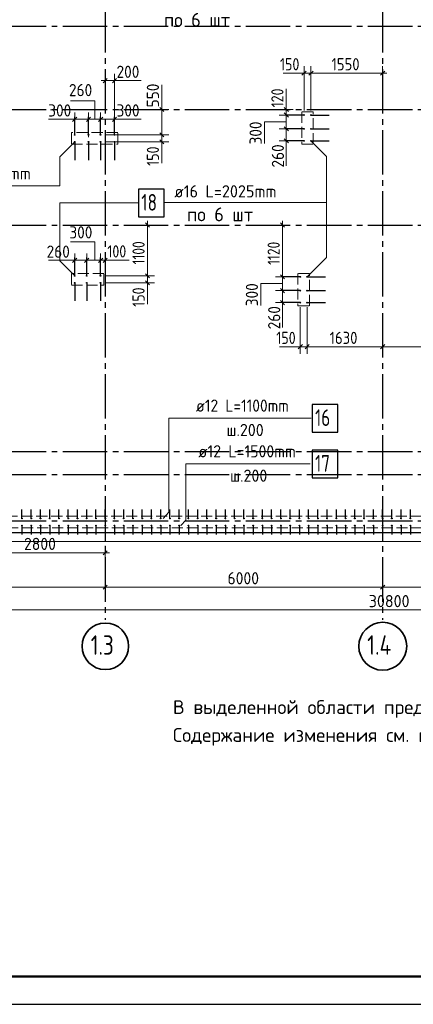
# Model space of a CAD drawing. Header units: millimetres. Extents: x 0 to 50400, y 0 to 35640.
# Tile 3 of 13: x 16665 to 25179, y 0 to 21305. Entities that reach past the tile are written whole.
import ezdxf

# ---------------------------------------------------------------- set-up
doc = ezdxf.new("R2010")
doc.units = ezdxf.units.MM
doc.linetypes.add('______2', pattern=[324, 240, -84])
doc.linetypes.add('______5', pattern=[1320, 960, -120, 120, -120])
for name, color, linetype, lineweight in [('Standard', 7, 'Continuous', 25), ('Выпуски арматуры Г-обр.', 52, 'Continuous', 25), ('ЖБ Пилон', 7, 'Continuous', 35), ('ЖБ Плита Фундамента верхний уровень', 7, 'Continuous', 35), ('ЖБ Стена верхний уровень', 7, 'Continuous', 35), ('Общий01', 7, 'Continuous', 13), ('Позиционная метка номер позиции', 7, 'Continuous', 13), ('Размерная линия_ общее', 7, 'Continuous', 13)]:
    doc.layers.add(name, color=color, linetype=linetype, lineweight=lineweight)
doc.layers.add('Оси', color=7, linetype='______5', lineweight=13, true_color=0x656565)
doc.styles.add('ISOCPEUR', font='txt')

msp = doc.modelspace()

# ---------------------------------------------------------------- linework, layer by layer
at = {"layer": 'Standard', "color": 7, "linetype": 'Continuous', "lineweight": 25, "transparency": 33554687}
msp.add_lwpolyline([(0, 0), (50400, 0), (50400, 35640), (0, 35640), (0, 0)], close=True, dxfattribs=at)
at = {"layer": 'Standard', "color": 7, "linetype": 'Continuous', "lineweight": 50, "transparency": 33554687}
msp.add_lwpolyline([(2400, 35040), (49800, 35040), (49800, 600), (2400, 600), (2400, 35040)], close=True, dxfattribs=at)
at = {"layer": 'Standard', "color": 254, "linetype": 'Continuous', "lineweight": -3, "true_color": 0xc4c4ff, "transparency": 33554687}
msp.add_lwpolyline([(7826, 10212), (40555, 10212), (40555, 33117), (7826, 33117), (7826, 10212)], dxfattribs=at)
at = {"layer": 'Выпуски арматуры Г-обр.', "color": 253, "linetype": 'Continuous', "lineweight": 25, "true_color": 0xa0a0a0, "transparency": 33554687}
for p, q in [((17855, 18812), (17855, 19206)), ((18155, 18812), (18155, 19206)), ((18415, 18812), (18415, 19206)), ((18715, 18812), (18715, 19206)), ((22815, 19242), (22421, 19242)), ((22965, 19242), (23359, 19242)), ((22815, 18942), (22421, 18942)), ((22965, 18942), (23359, 18942)), ((17855, 18662), (17855, 18268)), ((18155, 18662), (18155, 18268)), ((18415, 18662), (18415, 18268)), ((18715, 18662), (18715, 18268)), ((22815, 18682), (22421, 18682)), ((22965, 18682), (23359, 18682)), ((17855, 15762), (17855, 16156)), ((18115, 15762), (18115, 16156)), ((18415, 15762), (18415, 16156)), ((17855, 15612), (17855, 15218)), ((18115, 15612), (18115, 15218)), ((18415, 15612), (18415, 15218)), ((22735, 15742), (22341, 15742)), ((22885, 15742), (23279, 15742)), ((22735, 15442), (22341, 15442)), ((22885, 15442), (23279, 15442)), ((22735, 15182), (22341, 15182)), ((22885, 15182), (23279, 15182)), ((16715, 10512), (16715, 10707)), ((16915, 10512), (16915, 10707)), ((17115, 10512), (17115, 10707)), ((17315, 10512), (17315, 10707)), ((17515, 10512), (17515, 10707)), ((17715, 10512), (17715, 10707)), ((17915, 10512), (17915, 10707)), ((18115, 10512), (18115, 10707)), ((18315, 10512), (18315, 10707)), ((18515, 10512), (18515, 10707)), ((18715, 10512), (18715, 10707)), ((18915, 10512), (18915, 10707)), ((19115, 10512), (19115, 10707)), ((19315, 10512), (19315, 10707)), ((19515, 10512), (19515, 10707)), ((19715, 10512), (19715, 10707)), ((19915, 10512), (19915, 10707)), ((20115, 10512), (20115, 10707)), ((20315, 10512), (20315, 10707)), ((20515, 10512), (20515, 10707)), ((20715, 10512), (20715, 10707)), ((20915, 10512), (20915, 10707)), ((21115, 10512), (21115, 10707)), ((21315, 10512), (21315, 10707)), ((21515, 10512), (21515, 10707)), ((21715, 10512), (21715, 10707)), ((21915, 10512), (21915, 10707)), ((22115, 10512), (22115, 10707)), ((22315, 10512), (22315, 10707)), ((22515, 10512), (22515, 10707)), ((22715, 10512), (22715, 10707)), ((22915, 10512), (22915, 10707)), ((23115, 10512), (23115, 10707)), ((23315, 10512), (23315, 10707)), ((23515, 10512), (23515, 10707)), ((23715, 10512), (23715, 10707)), ((23915, 10512), (23915, 10707)), ((24115, 10512), (24115, 10707)), ((24315, 10512), (24315, 10707)), ((24515, 10512), (24515, 10707)), ((24715, 10512), (24715, 10707)), ((24915, 10512), (24915, 10707)), ((25115, 10512), (25115, 10707)), ((16715, 10362), (16715, 10167)), ((16915, 10362), (16915, 10167)), ((17115, 10362), (17115, 10167)), ((17315, 10362), (17315, 10167)), ((17515, 10362), (17515, 10167)), ((17715, 10362), (17715, 10167)), ((17915, 10362), (17915, 10167)), ((18115, 10362), (18115, 10167)), ((18315, 10362), (18315, 10167)), ((18515, 10362), (18515, 10167)), ((18715, 10362), (18715, 10167)), ((18915, 10362), (18915, 10167)), ((19115, 10362), (19115, 10167)), ((19315, 10362), (19315, 10167)), ((19515, 10362), (19515, 10167)), ((19715, 10362), (19715, 10167)), ((19915, 10362), (19915, 10167)), ((20115, 10362), (20115, 10167)), ((20315, 10362), (20315, 10167)), ((20515, 10362), (20515, 10167)), ((20715, 10362), (20715, 10167)), ((20915, 10362), (20915, 10167)), ((21115, 10362), (21115, 10167)), ((21315, 10362), (21315, 10167)), ((21515, 10362), (21515, 10167)), ((21715, 10362), (21715, 10167)), ((21915, 10362), (21915, 10167)), ((22115, 10362), (22115, 10167)), ((22315, 10362), (22315, 10167)), ((22515, 10362), (22515, 10167)), ((22715, 10362), (22715, 10167)), ((22915, 10362), (22915, 10167)), ((23115, 10362), (23115, 10167)), ((23315, 10362), (23315, 10167)), ((23515, 10362), (23515, 10167)), ((23715, 10362), (23715, 10167)), ((23915, 10362), (23915, 10167)), ((24115, 10362), (24115, 10167)), ((24315, 10362), (24315, 10167)), ((24515, 10362), (24515, 10167)), ((24715, 10362), (24715, 10167)), ((24915, 10362), (24915, 10167)), ((25115, 10362), (25115, 10167))]:
    msp.add_line(p, q, dxfattribs=at)
at = {"layer": 'Выпуски арматуры Г-обр.', "color": 7, "linetype": 'Continuous', "lineweight": 25, "transparency": 33554687}
for points in [[(19236, 17040), (19788, 17040), (19788, 17640), (19236, 17640), (19236, 17040)], [(22993, 12381), (23545, 12381), (23545, 12981), (22993, 12981), (22993, 12381)], [(22993, 11393), (23545, 11393), (23545, 11993), (22993, 11993), (22993, 11393)]]:
    msp.add_lwpolyline(points, dxfattribs=at)
for centre, radius in [((22815, 19242), 8), ((22965, 19242), 8), ((17855, 18812), 8), ((18155, 18812), 8), ((18415, 18812), 8), ((18715, 18812), 8), ((22815, 18942), 8), ((22965, 18942), 8), ((17855, 18662), 8), ((18155, 18662), 8), ((18415, 18662), 8), ((18715, 18662), 8), ((22815, 18682), 8), ((22965, 18682), 8), ((17855, 15762), 8), ((18115, 15762), 8), ((18415, 15762), 8), ((17855, 15612), 8), ((18115, 15612), 8), ((18415, 15612), 8), ((22735, 15742), 8), ((22885, 15742), 8), ((22735, 15442), 8), ((22885, 15442), 8), ((22735, 15182), 8), ((22885, 15182), 8), ((16715, 10512), 6), ((16915, 10512), 6), ((17115, 10512), 6), ((17315, 10512), 6), ((17515, 10512), 6), ((17715, 10512), 6), ((17915, 10512), 6), ((18115, 10512), 6), ((18315, 10512), 6), ((18515, 10512), 6), ((18715, 10512), 6), ((18915, 10512), 6), ((19115, 10512), 6), ((19315, 10512), 6), ((19515, 10512), 6), ((19715, 10512), 6), ((19915, 10512), 6), ((20115, 10512), 6), ((20315, 10512), 6), ((20515, 10512), 6), ((20715, 10512), 6), ((20915, 10512), 6), ((21115, 10512), 6), ((21315, 10512), 6), ((21515, 10512), 6), ((21715, 10512), 6), ((21915, 10512), 6), ((22115, 10512), 6), ((22315, 10512), 6), ((22515, 10512), 6), ((22715, 10512), 6), ((22915, 10512), 6), ((23115, 10512), 6), ((23315, 10512), 6), ((23515, 10512), 6), ((23715, 10512), 6), ((23915, 10512), 6), ((24115, 10512), 6), ((24315, 10512), 6), ((24515, 10512), 6), ((24715, 10512), 6), ((24915, 10512), 6), ((25115, 10512), 6), ((16715, 10362), 6), ((16915, 10362), 6), ((17115, 10362), 6), ((17315, 10362), 6), ((17515, 10362), 6), ((17715, 10362), 6), ((17915, 10362), 6), ((18115, 10362), 6), ((18315, 10362), 6), ((18515, 10362), 6), ((18715, 10362), 6), ((18915, 10362), 6), ((19115, 10362), 6), ((19315, 10362), 6), ((19515, 10362), 6), ((19715, 10362), 6), ((19915, 10362), 6), ((20115, 10362), 6), ((20315, 10362), 6), ((20515, 10362), 6), ((20715, 10362), 6), ((20915, 10362), 6), ((21115, 10362), 6), ((21315, 10362), 6), ((21515, 10362), 6), ((21715, 10362), 6), ((21915, 10362), 6), ((22115, 10362), 6), ((22315, 10362), 6), ((22515, 10362), 6), ((22715, 10362), 6), ((22915, 10362), 6), ((23115, 10362), 6), ((23315, 10362), 6), ((23515, 10362), 6), ((23715, 10362), 6), ((23915, 10362), 6), ((24115, 10362), 6), ((24315, 10362), 6), ((24515, 10362), 6), ((24715, 10362), 6), ((24915, 10362), 6), ((25115, 10362), 6)]:
    msp.add_circle(centre, radius, dxfattribs=at)
at = {"layer": 'ЖБ Пилон', "color": 250, "linetype": '______2', "lineweight": 13, "true_color": 0x3b3b3b, "transparency": 33554687}
for p, q in [((23015, 19312), (22765, 19312)), ((22765, 19312), (22765, 18612)), ((23015, 18612), (23015, 19312)), ((18785, 18862), (17785, 18862)), ((17785, 18862), (17785, 18612)), ((18785, 18612), (18785, 18862)), ((17785, 18612), (18785, 18612)), ((22765, 18612), (23015, 18612)), ((18485, 15812), (17785, 15812)), ((17785, 15812), (17785, 15562)), ((18485, 15562), (18485, 15812)), ((22935, 15812), (22685, 15812)), ((22685, 15812), (22685, 15112)), ((22935, 15112), (22935, 15812)), ((17785, 15562), (18485, 15562)), ((22685, 15112), (22935, 15112))]:
    msp.add_line(p, q, dxfattribs=at)
at = {"layer": 'ЖБ Плита Фундамента верхний уровень', "color": 8, "linetype": 'Continuous', "lineweight": 18, "transparency": 33554687}
msp.add_line((8715, 10012), (40215, 10012), dxfattribs=at)
at = {"layer": 'ЖБ Стена верхний уровень', "color": 250, "linetype": '______2', "lineweight": 13, "true_color": 0x3b3b3b, "transparency": 33554687}
for p, q in [((33465, 10562), (15765, 10562)), ((9265, 10312), (40165, 10312))]:
    msp.add_line(p, q, dxfattribs=at)
at = {"layer": 'Оси', "color": 8, "linetype": '______5', "lineweight": -3, "transparency": 33554687}
for p, q in [((18515, 33432), (18515, 8317)), ((24515, 33432), (24515, 8317)), ((8359, 21162), (42964, 21162)), ((8359, 19362), (42964, 19362)), ((8359, 16862), (42964, 16862)), ((8359, 11962), (42964, 11962)), ((8359, 11462), (42964, 11462)), ((8359, 10462), (42964, 10462))]:
    msp.add_line(p, q, dxfattribs=at)
at = {"layer": 'Оси', "color": 7, "linetype": 'Continuous', "lineweight": 35, "transparency": 33554687}
for centre, radius in [((18518, 7747), 503), ((24518, 7747), 518)]:
    msp.add_circle(centre, radius, dxfattribs=at)
at = {"layer": 'Позиционная метка номер позиции', "color": 7, "linetype": 'Continuous', "lineweight": 13, "transparency": 33554687}
for p, q in [((22815, 20149), (22367, 20149)), ((18715, 19986), (19295, 19986)), ((19738, 19362), (19738, 19892)), ((22431, 19242), (22431, 19812)), ((19738, 18812), (19738, 19312)), ((17855, 19149), (17285, 19149)), ((18415, 19149), (19291, 19149)), ((17855, 18662), (17530, 18337)), ((19738, 18662), (19738, 18202)), ((22431, 18682), (22431, 18142)), ((17530, 17340), (19236, 17340)), ((19788, 17352), (23305, 17352)), ((19428, 16312), (19428, 16842)), ((19428, 15762), (19428, 16262)), ((22351, 15742), (22351, 16312)), ((17855, 16099), (17285, 16099)), ((18415, 16099), (19035, 16099)), ((19428, 15612), (19428, 15152)), ((22351, 15182), (22351, 14642)), ((22735, 14228), (22287, 14228)), ((20256, 11693), (22556, 11693))]:
    msp.add_line(p, q, dxfattribs=at)
for points in [[(18287, 19149), (18287, 19549), (17766, 19549)], [(22431, 19093), (21961, 19093), (21961, 18623)], [(17855, 18662), (17530, 18337), (17530, 17707), (14483, 17707)], [(22965, 18682), (23305, 18343), (23305, 17340)], [(17530, 17340), (17530, 16088), (17855, 15762)], [(22885, 15742), (23305, 16162), (23305, 17340)], [(18287, 16099), (18287, 16499), (17766, 16499)], [(22351, 15593), (21881, 15593), (21881, 15123)], [(22973, 12681), (19893, 12681), (19893, 10741), (19893, 10646), (19765, 10512)], [(20148, 10362), (20261, 10476), (20261, 11693), (22951, 11693)]]:
    msp.add_lwpolyline(points, dxfattribs=at)
at = {"layer": 'Размерная линия_ общее', "color": 7, "linetype": 'Continuous', "lineweight": 13, "transparency": 33554687}
for p, q in [((22815, 20149), (22815, 20299)), ((22965, 20149), (22965, 20299)), ((24515, 20149), (24515, 20299)), ((18515, 19986), (18515, 20136)), ((18715, 19986), (18715, 20136)), ((22815, 20149), (22725, 20149)), ((22815, 20149), (22815, 19999)), ((22815, 20149), (22815, 19342)), ((22815, 20149), (22965, 20149)), ((22965, 20149), (22965, 19999)), ((22965, 20149), (22965, 19342)), ((22965, 20149), (24515, 20149)), ((24515, 20149), (24515, 19999)), ((24515, 20149), (24515, 20149)), ((24515, 20149), (24605, 20149)), ((18515, 19986), (18425, 19986)), ((18515, 19986), (18515, 19999)), ((18515, 19986), (18515, 19836)), ((18515, 19986), (18715, 19986)), ((18715, 19986), (18715, 19836)), ((18715, 19986), (18715, 19249)), ((18715, 19986), (18805, 19986)), ((19738, 19362), (19738, 19452)), ((22431, 19362), (22431, 19452)), ((17855, 19149), (17855, 19299)), ((18155, 19149), (18155, 19299)), ((18415, 19149), (18415, 19299)), ((18715, 19149), (18715, 19299)), ((19738, 19362), (19588, 19362)), ((19738, 19362), (19888, 19362)), ((19738, 19362), (19738, 19362)), ((19738, 18812), (19738, 19362)), ((22431, 19362), (22281, 19362)), ((22431, 19242), (22281, 19242)), ((22431, 19362), (22581, 19362)), ((22431, 19362), (22443, 19362)), ((22431, 19242), (22431, 19362)), ((22431, 19242), (22581, 19242)), ((22431, 19242), (22715, 19242)), ((22431, 18942), (22431, 19242)), ((17855, 19149), (17765, 19149)), ((17855, 19149), (17855, 18999)), ((17855, 19149), (17855, 18912)), ((17855, 19149), (18155, 19149)), ((18155, 19149), (18155, 18999)), ((18155, 19149), (18155, 18762)), ((18155, 19149), (18415, 19149)), ((18415, 19149), (18415, 18999)), ((18415, 19149), (18415, 18912)), ((18415, 19149), (18715, 19149)), ((18715, 19149), (18715, 18999)), ((18715, 19149), (18715, 18962)), ((18715, 19149), (18805, 19149)), ((19738, 18812), (19588, 18812)), ((19738, 18812), (19888, 18812)), ((19738, 18662), (19738, 18812)), ((22431, 18942), (22281, 18942)), ((22431, 18942), (22581, 18942)), ((22431, 18942), (22715, 18942)), ((22431, 18682), (22431, 18942)), ((19738, 18662), (19588, 18662)), ((19738, 18662), (19888, 18662)), ((19738, 18662), (19738, 18572)), ((22431, 18682), (22281, 18682)), ((22431, 18682), (22581, 18682)), ((22431, 18682), (22715, 18682)), ((22431, 18682), (22431, 18592)), ((19428, 16862), (19278, 16862)), ((19428, 16862), (19394, 16862)), ((19428, 16862), (19428, 16952)), ((19428, 16862), (19578, 16862)), ((19428, 15762), (19428, 16862)), ((22351, 16862), (22201, 16862)), ((22351, 16862), (22351, 16952)), ((22351, 16862), (22501, 16862)), ((22351, 16862), (22351, 16862)), ((22351, 15742), (22351, 16862)), ((17855, 16099), (17855, 16249)), ((18115, 16099), (18115, 16249)), ((18415, 16099), (18415, 16249)), ((18515, 16099), (18515, 16249)), ((17855, 16099), (17765, 16099)), ((17855, 16099), (17855, 15949)), ((17855, 16099), (17855, 15862)), ((17855, 16099), (18115, 16099)), ((18115, 16099), (18115, 15949)), ((18115, 16099), (18115, 15862)), ((18115, 16099), (18415, 16099)), ((18415, 16099), (18415, 15949)), ((18415, 16099), (18415, 15862)), ((18415, 16099), (18515, 16099)), ((18515, 16099), (18515, 15949)), ((18515, 16099), (18515, 16066)), ((18515, 16099), (18605, 16099)), ((19428, 15762), (19278, 15762)), ((19428, 15612), (19278, 15612)), ((19428, 15762), (19578, 15762)), ((19428, 15612), (19428, 15762)), ((19428, 15612), (19578, 15612)), ((19428, 15612), (19428, 15522)), ((22351, 15742), (22201, 15742)), ((22351, 15742), (22501, 15742)), ((22351, 15742), (22635, 15742)), ((22351, 15442), (22351, 15742)), ((22351, 15442), (22201, 15442)), ((22351, 15442), (22501, 15442)), ((22351, 15442), (22635, 15442)), ((22351, 15182), (22351, 15442)), ((22351, 15182), (22201, 15182)), ((22351, 15182), (22501, 15182)), ((22351, 15182), (22635, 15182)), ((22351, 15182), (22351, 15092)), ((22735, 14228), (22735, 14378)), ((22885, 14228), (22885, 14378)), ((24515, 14228), (24515, 14378)), ((22735, 14228), (22645, 14228)), ((22735, 14228), (22735, 14078)), ((22735, 14228), (22885, 14228)), ((22885, 14228), (22885, 14078)), ((22885, 14228), (24515, 14228)), ((24515, 14228), (24515, 14078)), ((24515, 14228), (24515, 14228)), ((24515, 14228), (27845, 14228)), ((18515, 9770), (18515, 9920)), ((15715, 9770), (18515, 9770)), ((18515, 9770), (18515, 9620)), ((18515, 9770), (18515, 9770)), ((18515, 9770), (18605, 9770)), ((18515, 9027), (18515, 9177)), ((24515, 9027), (24515, 9177)), ((12515, 9027), (18515, 9027)), ((18515, 9027), (18515, 8877)), ((18515, 9027), (24515, 9027)), ((24515, 9027), (24515, 8877)), ((24515, 9027), (30215, 9027)), ((9265, 8532), (40065, 8532))]:
    msp.add_line(p, q, dxfattribs=at)
at = {"layer": 'Размерная линия_ общее', "color": 7, "linetype": 'Continuous', "lineweight": 25, "transparency": 33554687}
for p, q in [((18470, 19941), (18560, 20031)), ((18670, 19941), (18760, 20031)), ((22770, 20104), (22860, 20194)), ((22920, 20104), (23010, 20194)), ((24470, 20104), (24560, 20194)), ((19783, 19317), (19693, 19407)), ((22476, 19317), (22386, 19407)), ((17810, 19104), (17900, 19194)), ((18110, 19104), (18200, 19194)), ((18370, 19104), (18460, 19194)), ((18670, 19104), (18760, 19194)), ((22476, 19197), (22386, 19287)), ((22476, 18897), (22386, 18987)), ((19783, 18767), (19693, 18857)), ((19783, 18617), (19693, 18707)), ((22476, 18637), (22386, 18727)), ((19473, 16817), (19383, 16907)), ((22396, 16817), (22306, 16907)), ((17810, 16054), (17900, 16144)), ((18070, 16054), (18160, 16144)), ((18370, 16054), (18460, 16144)), ((18470, 16054), (18560, 16144)), ((19473, 15717), (19383, 15807)), ((22396, 15697), (22306, 15787)), ((19473, 15567), (19383, 15657)), ((22396, 15397), (22306, 15487)), ((22396, 15137), (22306, 15227)), ((22690, 14183), (22780, 14273)), ((22840, 14183), (22930, 14273)), ((24470, 14183), (24560, 14273)), ((18470, 9725), (18560, 9815)), ((18470, 8982), (18560, 9072)), ((24470, 8982), (24560, 9072))]:
    msp.add_line(p, q, dxfattribs=at)
at = {"layer": 'Размерная линия_ общее', "color": 7, "linetype": 'Continuous', "lineweight": 13, "transparency": 33554687}
for points in [[(19738, 18812), (19718, 18812), (19718, 18812), (18515, 18812)], [(19738, 18662), (19718, 18662), (19718, 18662), (18515, 18662)], [(19428, 15762), (19408, 15762), (19408, 15762), (18515, 15762)], [(19428, 15612), (19408, 15612), (19408, 15612), (18515, 15612)], [(22735, 14228), (22735, 14249), (22735, 14249), (22735, 14249), (22735, 14249), (22735, 14249), (22735, 14249), (22735, 14673), (22735, 14673), (22735, 15082)], [(22885, 14228), (22885, 14249), (22885, 14249), (22885, 14249), (22885, 14249), (22885, 14249), (22885, 14249), (22885, 14787), (22885, 14787), (22885, 15082)]]:
    msp.add_lwpolyline(points, dxfattribs=at)

# ---------------------------------------------------------------- texts
at = {"layer": 'Standard', "color": 7, "linetype": 'Continuous', "lineweight": 18, "transparency": 33554687, "insert": (19980, 6580), "char_height": 300, "width": 13865.25, "attachment_point": 1, "line_spacing_factor": 1.204819}
msp.add_mtext('\\A1;{\\fISOCPEUR|i0|b0;\\H300.000000;\\W1.000000;\\C7;В выделенной области представлена замененная ( актуальная) версия.}\\P{\\fISOCPEUR|i0|b0;\\H300.000000;\\W1.000000;\\C7;Содержание изменения см. в листе разрешения на внесение изменений}\\P', dxfattribs=at)
at = {"layer": 'Выпуски арматуры Г-обр.', "color": 7, "linetype": 'Continuous', "lineweight": 13, "transparency": 33554687, "attachment_point": 7, "style": 'ISOCPEUR'}
for s, insert, char_height, width in [('\\W0.96;ø16 L=2025mm ', (14696, 17848), 264, 2580.63), ('\\W0.96;ø16 L=2025mm ', (20010, 17459), 264, 2580.63), ('\\W0.75;18', (19296, 17172), 360, 566.75), ('\\W0.92;ø12 L=1100mm ', (20477, 12822), 264, 2469.88), ('\\W0.75;16', (23053, 12513), 360, 566.73), ('\\W0.95;ш.200 ', (21137, 12294), 264, 1154.56), ('\\W0.94;ø12 L=1500mm ', (20529, 11834), 264, 2525.25), ('\\W0.75;17', (23053, 11525), 360, 566.73), ('\\W0.95;ш.200 ', (21215, 11306), 264, 1154.56)]:
    msp.add_mtext(s, dxfattribs=dict(at, insert=insert, char_height=char_height, width=width))
at = {"layer": 'Общий01', "color": 7, "linetype": 'Continuous', "lineweight": 25, "transparency": 33554687, "char_height": 300, "width": 1673.79, "attachment_point": 7, "style": 'ISOCPEUR'}
for insert in [(19784, 21152), (20283, 16942)]:
    msp.add_mtext('\\W0.96;по 6 шт', dxfattribs=dict(at, insert=insert))
at = {"layer": 'Оси', "color": 7, "linetype": 'Continuous', "lineweight": 35, "transparency": 33554687, "char_height": 420, "attachment_point": 7, "style": 'ISOCPEUR'}
for s, insert, width in [('\\W0.79;1.3', (18203, 7564), 795.3), ('\\W0.80;1.4', (24182, 7564), 839.62)]:
    msp.add_mtext(s, dxfattribs=dict(at, insert=insert, width=width))
at = {"layer": 'Размерная линия_ общее', "color": 7, "linetype": 'Continuous', "lineweight": 25, "transparency": 33554687, "char_height": 264, "attachment_point": 7, "style": 'ISOCPEUR'}
for s, insert, width in [('\\W0.83;150', (22295, 20209), 610.29), ('\\W0.87;1550', (23410, 20209), 800.28), ('\\W0.91;200', (18760, 20046), 674.39), ('\\W0.91;260', (17731, 19649), 674.39), ('\\W0.91;300', (17282, 19209), 674.38), ('\\W0.91;300', (18760, 19209), 674.39), ('\\W0.91;300', (17739, 16571), 674.38), ('\\W0.91;260', (17247, 16154), 674.39), ('\\W0.83;100', (18560, 16159), 610.29), ('\\W0.83;150', (22215, 14288), 610.29), ('\\W0.87;1630', (23370, 14288), 800.29), ('\\W0.93;2800', (16759, 9830), 861.71), ('\\W0.93;6000', (21159, 9087), 861.71), ('\\W0.95;30800', (24216, 8592), 1048.04)]:
    msp.add_mtext(s, dxfattribs=dict(at, insert=insert, width=width))
at = {"layer": 'Размерная линия_ общее', "color": 7, "linetype": 'Continuous', "lineweight": 25, "transparency": 33554687, "char_height": 264, "attachment_point": 7, "rotation": 90, "style": 'ISOCPEUR'}
for s, insert, width in [('\\W0.91;550', (19678, 19407), 674.39), ('\\W0.83;120', (22371, 19407), 610.29), ('\\W0.91;300', (21900, 18604), 674.39), ('\\W0.83;150', (19678, 18142), 610.29), ('\\W0.91;260', (22382, 18105), 674.38), ('\\W0.80;1100', (19368, 16009), 738.86), ('\\W0.80;1120', (22291, 15999), 738.85), ('\\W0.83;150', (19368, 15092), 610.29), ('\\W0.91;300', (21820, 15104), 674.39), ('\\W0.91;260', (22302, 14605), 674.39)]:
    msp.add_mtext(s, dxfattribs=dict(at, insert=insert, width=width))

doc.saveas('drawing.dxf')
